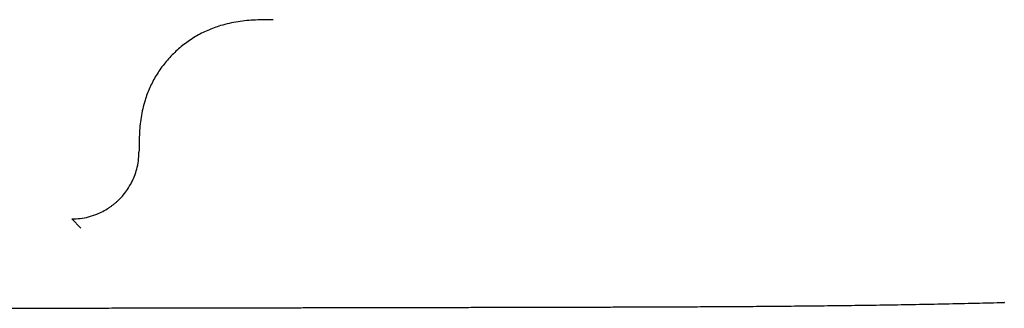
# Model space of a CAD drawing. Header units: millimetres. Extents: x 8 to 767, y 12 to 375.
# Tile 20 of 46: x 363.65 to 378.38, y 310.38 to 314.69. Entities that reach past the tile are written whole.
import ezdxf

# ---------------------------------------------------------------- set-up
doc = ezdxf.new("R2010")
doc.units = ezdxf.units.MM

msp = doc.modelspace()

# ---------------------------------------------------------------- linework, layer by layer
at = {"color": 7, "linetype": 'Continuous', "lineweight": 30}
for p, q in [((364.433, 311.717), (364.563, 311.581)), ((371.293, 310.404), (371.293, 310.397))]:
    msp.add_line(p, q, dxfattribs=at)
for points, knots in [([(367.441, 314.691), (367.354, 314.691), (367.179, 314.691), (366.914, 314.667), (366.674, 314.614), (366.461, 314.536), (366.277, 314.442), (366.105, 314.325), (365.947, 314.187), (365.807, 314.032), (365.689, 313.861), (365.593, 313.68), (365.514, 313.47), (365.46, 313.234), (365.437, 312.973), (365.436, 312.801), (365.435, 312.715)], [0, 0, 0, 0, 0.08058, 0.16188, 0.244358, 0.307209, 0.370896, 0.435258, 0.499998, 0.564739, 0.629102, 0.692789, 0.755642, 0.838121, 0.919421, 1, 1, 1, 1]), ([(364.433, 311.717), (364.474, 311.719), (364.557, 311.722), (364.682, 311.746), (364.795, 311.783), (364.895, 311.828), (364.965, 311.869), (365.015, 311.903), (365.048, 311.928), (365.081, 311.954), (365.112, 311.982), (365.153, 312.021), (365.205, 312.078), (365.268, 312.161), (365.324, 312.256), (365.371, 312.358), (365.405, 312.465), (365.43, 312.586), (365.434, 312.671), (365.435, 312.715)], [0, 0, 0, 0, 0.078051, 0.158148, 0.240315, 0.303333, 0.36754, 0.393567, 0.419786, 0.446198, 0.472803, 0.499602, 0.554728, 0.621159, 0.698893, 0.76463, 0.836728, 0.915185, 1, 1, 1, 1]), ([(362.022, 310.383), (362.086, 310.383), (362.285, 310.384), (362.619, 310.384), (363.024, 310.385), (363.428, 310.385), (363.818, 310.386), (364.193, 310.386), (364.55, 310.387), (364.897, 310.387), (365.235, 310.388), (365.496, 310.388), (365.684, 310.389), (365.806, 310.389), (365.937, 310.389), (366.076, 310.389), (366.226, 310.389), (366.384, 310.39), (366.551, 310.39), (366.73, 310.39), (366.922, 310.391), (367.127, 310.391), (367.342, 310.391), (367.566, 310.392), (367.801, 310.392), (368.046, 310.393), (368.3, 310.393), (368.565, 310.394), (368.84, 310.394), (369.125, 310.395), (369.419, 310.396), (369.718, 310.396), (370.02, 310.397), (370.326, 310.397), (370.64, 310.398), (370.963, 310.399), (371.182, 310.399), (371.293, 310.4)], [0, 0, 0, 0, 0.020581, 0.064343, 0.108105, 0.15186, 0.194917, 0.234458, 0.272975, 0.310468, 0.346937, 0.382381, 0.394673, 0.407799, 0.42191, 0.437004, 0.453083, 0.470147, 0.488194, 0.507226, 0.52822, 0.550295, 0.573449, 0.597684, 0.623, 0.649395, 0.676871, 0.705427, 0.735064, 0.765781, 0.797578, 0.830455, 0.862443, 0.895392, 0.929301, 0.96417, 1, 1, 1, 1]), ([(371.293, 310.399), (371.361, 310.4), (371.501, 310.4), (371.716, 310.4), (371.942, 310.401), (372.179, 310.401), (372.426, 310.402), (372.685, 310.403), (372.963, 310.404), (373.263, 310.405), (373.584, 310.406), (373.918, 310.408), (374.265, 310.41), (374.626, 310.412), (374.999, 310.415), (375.385, 310.419), (375.785, 310.423), (376.197, 310.428), (376.62, 310.434), (377.054, 310.441), (377.497, 310.45), (377.939, 310.46), (378.233, 310.467), (378.375, 310.471)], [0, 0, 0, 0, 0.028891, 0.059294, 0.091209, 0.124637, 0.159578, 0.196034, 0.234003, 0.27752, 0.32287, 0.370057, 0.419081, 0.469943, 0.522647, 0.577194, 0.633587, 0.691828, 0.751921, 0.812746, 0.875364, 0.93978, 1, 1, 1, 1]), ([(378.375, 310.472), (378.375, 310.47), (378.376, 310.467), (378.376, 310.468), (378.375, 310.473), (378.375, 310.475)], [0, 0, 0, 0, 0.267124, 0.640911, 1, 1, 1, 1])]:
    msp.add_open_spline(points, degree=3, knots=knots, dxfattribs=at)

doc.saveas('drawing.dxf')
